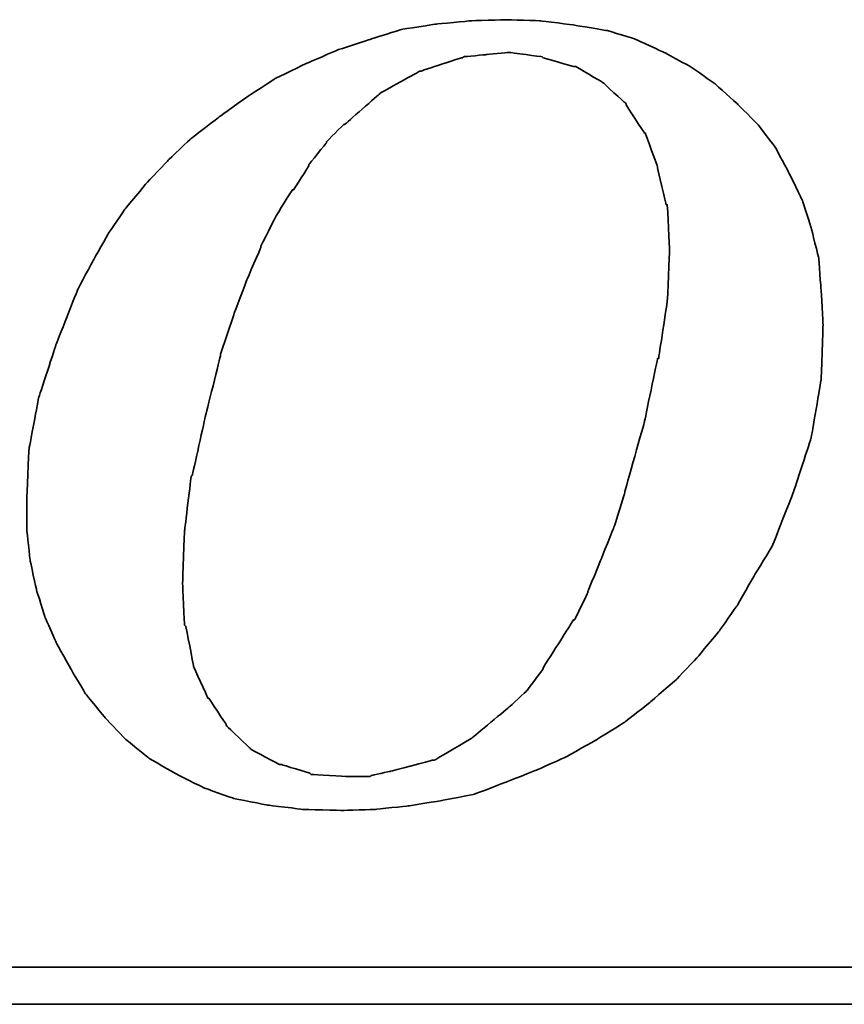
# Model space of a CAD drawing. Header units: millimetres. Extents: x -10 to 187, y 23 to 147.
# Tile 42 of 48: x 166.5 to 168.5, y 85.76 to 88.16. Entities that reach past the tile are written whole.
import ezdxf

# ---------------------------------------------------------------- set-up
doc = ezdxf.new("R2010")
doc.units = ezdxf.units.MM
doc.header["$LTSCALE"] = 0.1
doc.layers.add('CHA', color=7, linetype='CONTINUOUS')
doc.layers.add('layer 1', color=7, linetype='CONTINUOUS')

# ---------------------------------------------------------------- blocks, each defined once
blk = doc.blocks.new('TBI MOTION logo(完整正式版)')
at = {"layer": 'layer 1', "color": 22, "lineweight": 35}
for points, knots in [([(35.79625, -6.98375), (35.79625, -6.98375), (36.23125, -7.43875), (36.23125, -7.43875), (36.23125, -7.43875), (36.23125, -7.43875), (36.75625, -7.87125), (36.75625, -7.87125), (36.75625, -7.87125), (36.75625, -7.87125), (37.33125, -8.20375), (37.33125, -8.20375), (37.33125, -8.20375), (37.33125, -8.20375), (37.95625, -8.51875), (37.95625, -8.51875), (37.95625, -8.51875), (37.95625, -8.51875), (38.62625, -8.75875), (38.62625, -8.75875), (38.62625, -8.75875), (38.62625, -8.75875), (39.37125, -8.90375), (39.37125, -8.90375), (39.37125, -8.90375), (39.37125, -8.90375), (40.14125, -8.99875), (40.14125, -8.99875), (40.14125, -8.99875), (40.14125, -8.99875), (41.02625, -9.02375), (41.02625, -9.02375), (41.02625, -9.02375), (41.02625, -9.02375), (41.74625, -8.99875), (41.74625, -8.99875), (41.74625, -8.99875), (41.74625, -8.99875), (42.46625, -8.92375), (42.46625, -8.92375), (42.46625, -8.92375), (42.46625, -8.92375), (43.21125, -8.80625), (43.21125, -8.80625), (43.21125, -8.80625), (43.21125, -8.80625), (43.93125, -8.66375), (43.93125, -8.66375), (43.93125, -8.66375), (43.93125, -8.66375), (44.62625, -8.39875), (44.62625, -8.39875), (44.62625, -8.39875), (44.62625, -8.39875), (45.29625, -8.13375), (45.29625, -8.13375), (45.29625, -8.13375), (45.29625, -8.13375), (45.94625, -7.84375), (45.94625, -7.84375), (45.94625, -7.84375), (45.94625, -7.84375), (46.61625, -7.46375), (46.61625, -7.46375), (46.61625, -7.46375), (46.61625, -7.46375), (47.24125, -7.07875), (47.24125, -7.07875), (47.24125, -7.07875), (47.24125, -7.07875), (47.81625, -6.62375), (47.81625, -6.62375), (47.81625, -6.62375), (47.81625, -6.62375), (48.36875, -6.14375), (48.36875, -6.14375), (48.36875, -6.14375), (48.36875, -6.14375), (48.84625, -5.64125), (48.84625, -5.64125), (48.84625, -5.64125), (48.84625, -5.64125), (49.32625, -5.06375), (49.32625, -5.06375), (49.32625, -5.06375), (49.32625, -5.06375), (49.71125, -4.51374), (49.71125, -4.51374), (49.71125, -4.51374), (49.71125, -4.51374), (50.09625, -3.83874), (50.09625, -3.83874), (50.09625, -3.83874), (50.09625, -3.83874), (50.48125, -3.21374), (50.48125, -3.21374), (50.48125, -3.21374), (50.48125, -3.21374), (50.96125, -1.99125), (50.96125, -1.99125), (50.96125, -1.99125), (50.96125, -1.99125), (51.34375, -0.81875), (51.34375, -0.81875), (51.34375, -0.81875), (51.34375, -0.81875), (51.56125, 0.45624), (51.56125, 0.45624), (51.56125, 0.45624), (51.56125, 0.45624), (51.60625, 1.67624), (51.60625, 1.67624), (51.60625, 1.67624), (51.60625, 1.67624), (51.56125, 2.44625), (51.56125, 2.44625), (51.56125, 2.44625), (51.56125, 2.44625), (51.51125, 3.14125), (51.51125, 3.14125), (51.51125, 3.14125), (51.51125, 3.14125), (51.34375, 3.81125), (51.34375, 3.81125), (51.34375, 3.81125), (51.34375, 3.81125), (51.15125, 4.41125), (51.15125, 4.41125), (51.15125, 4.41125), (51.15125, 4.41125), (50.86125, 5.01125), (50.86125, 5.01125), (50.86125, 5.01125), (50.86125, 5.01125), (50.55125, 5.58875), (50.55125, 5.58875), (50.55125, 5.58875), (50.55125, 5.58875), (50.16625, 6.09125), (50.16625, 6.09125), (50.16625, 6.09125), (50.16625, 6.09125), (49.71125, 6.54875), (49.71125, 6.54875), (49.71125, 6.54875), (49.71125, 6.54875), (49.23125, 6.98125), (49.23125, 6.98125), (49.23125, 6.98125), (49.23125, 6.98125), (48.67875, 7.36625), (48.67875, 7.36625), (48.67875, 7.36625), (48.67875, 7.36625), (48.10375, 7.67625), (48.10375, 7.67625), (48.10375, 7.67625), (48.10375, 7.67625), (47.48125, 7.96375), (47.48125, 7.96375), (47.48125, 7.96375), (47.48125, 7.96375), (46.85625, 8.15625), (46.85625, 8.15625), (46.85625, 8.15625), (46.85625, 8.15625), (46.13625, 8.27624), (46.13625, 8.27624), (46.13625, 8.27624), (46.13625, 8.27624), (45.39125, 8.37125), (45.39125, 8.37125), (45.39125, 8.37125), (45.39125, 8.37125), (44.62625, 8.39624), (44.62625, 8.39624), (44.62625, 8.39624), (44.62625, 8.39624), (43.83625, 8.37125), (43.83625, 8.37125), (43.83625, 8.37125), (43.83625, 8.37125), (43.09125, 8.30125), (43.09125, 8.30125), (43.09125, 8.30125), (43.09125, 8.30125), (42.32125, 8.18125), (42.32125, 8.18125), (42.32125, 8.18125), (42.32125, 8.18125), (41.62875, 7.96375), (41.62875, 7.96375), (41.62875, 7.96375), (41.62875, 7.96375), (40.90625, 7.72625), (40.90625, 7.72625), (40.90625, 7.72625), (40.90625, 7.72625), (40.23624, 7.43625), (40.23624, 7.43625), (40.23624, 7.43625), (40.23624, 7.43625), (39.54124, 7.10125), (39.54124, 7.10125), (39.54124, 7.10125), (39.54124, 7.10125), (38.91625, 6.69125), (38.91625, 6.69125), (38.91625, 6.69125), (38.91625, 6.69125), (38.31625, 6.26125), (38.31625, 6.26125), (38.31625, 6.26125), (38.31625, 6.26125), (37.69125, 5.78125), (37.69125, 5.78125), (37.69125, 5.78125), (37.69125, 5.78125), (37.18625, 5.30125), (37.18625, 5.30125), (37.18625, 5.30125), (37.18625, 5.30125), (36.70625, 4.79624), (36.70625, 4.79624), (36.70625, 4.79624), (36.70625, 4.79624), (36.23125, 4.22125), (36.23125, 4.22125), (36.23125, 4.22125), (36.23125, 4.22125), (35.87124, 3.69375), (35.87124, 3.69375), (35.87124, 3.69375), (35.87124, 3.69375), (35.53125, 3.09125), (35.53125, 3.09125), (35.53125, 3.09125), (35.53125, 3.09125), (35.19875, 2.47125), (35.19875, 2.47125), (35.19875, 2.47125), (35.19875, 2.47125), (34.71625, 1.24625), (34.71625, 1.24625), (34.71625, 1.24625), (34.71625, 1.24625), (34.33125, 0.06874), (34.33125, 0.06874), (34.33125, 0.06874), (34.33125, 0.06874), (34.11625, -1.07875), (34.11625, -1.07875), (34.11625, -1.07875), (34.11625, -1.07875), (34.07125, -2.15875), (34.07125, -2.15875), (34.07125, -2.15875), (34.07125, -2.15875), (34.07125, -2.85375), (34.07125, -2.85375), (34.07125, -2.85375), (34.07125, -2.85375), (34.14125, -3.50375), (34.14125, -3.50375), (34.14125, -3.50375), (34.14125, -3.50375), (34.28625, -4.17375), (34.28625, -4.17375), (34.28625, -4.17375), (34.28625, -4.17375), (34.47625, -4.77624), (34.47625, -4.77624), (34.47625, -4.77624), (34.47625, -4.77624), (34.71625, -5.32625), (34.71625, -5.32625), (34.71625, -5.32625), (34.71625, -5.32625), (35.05375, -5.92875), (35.05375, -5.92875), (35.05375, -5.92875), (35.05375, -5.92875), (35.36375, -6.45375), (35.36375, -6.45375), (35.36375, -6.45375), (35.36375, -6.45375), (35.79625, -6.98375), (35.79625, -6.98375)], [0, 0, 0, 0, 0.01388889, 0.01388889, 0.01388889, 0.0138889, 0.02777778, 0.02777778, 0.02777778, 0.02777779, 0.04166667, 0.04166667, 0.04166667, 0.04166668, 0.05555556, 0.05555556, 0.05555556, 0.05555557, 0.06944444, 0.06944444, 0.06944444, 0.06944445, 0.08333333, 0.08333333, 0.08333333, 0.08333334, 0.09722222, 0.09722222, 0.09722222, 0.09722223, 0.11111111, 0.11111111, 0.11111111, 0.11111112, 0.125, 0.125, 0.125, 0.12500001, 0.13888889, 0.13888889, 0.13888889, 0.1388889, 0.15277778, 0.15277778, 0.15277778, 0.15277779, 0.16666667, 0.16666667, 0.16666667, 0.16666668, 0.18055556, 0.18055556, 0.18055556, 0.18055557, 0.19444444, 0.19444444, 0.19444444, 0.19444445, 0.20833333, 0.20833333, 0.20833333, 0.20833334, 0.22222222, 0.22222222, 0.22222222, 0.22222223, 0.23611111, 0.23611111, 0.23611111, 0.23611112, 0.25, 0.25, 0.25, 0.25000001, 0.26388889, 0.26388889, 0.26388889, 0.2638889, 0.27777778, 0.27777778, 0.27777778, 0.27777779, 0.29166667, 0.29166667, 0.29166667, 0.29166668, 0.30555556, 0.30555556, 0.30555556, 0.30555557, 0.31944444, 0.31944444, 0.31944444, 0.31944445, 0.33333333, 0.33333333, 0.33333333, 0.33333334, 0.34722222, 0.34722222, 0.34722222, 0.34722223, 0.36111111, 0.36111111, 0.36111111, 0.36111112, 0.375, 0.375, 0.375, 0.37500001, 0.38888889, 0.38888889, 0.38888889, 0.3888889, 0.40277778, 0.40277778, 0.40277778, 0.40277779, 0.41666667, 0.41666667, 0.41666667, 0.41666668, 0.43055556, 0.43055556, 0.43055556, 0.43055557, 0.44444444, 0.44444444, 0.44444444, 0.44444445, 0.45833333, 0.45833333, 0.45833333, 0.45833334, 0.47222222, 0.47222222, 0.47222222, 0.47222223, 0.48611111, 0.48611111, 0.48611111, 0.48611112, 0.5, 0.5, 0.5, 0.50000001, 0.51388889, 0.51388889, 0.51388889, 0.5138889, 0.52777778, 0.52777778, 0.52777778, 0.52777779, 0.54166667, 0.54166667, 0.54166667, 0.54166668, 0.55555556, 0.55555556, 0.55555556, 0.55555557, 0.56944444, 0.56944444, 0.56944444, 0.56944445, 0.58333333, 0.58333333, 0.58333333, 0.58333334, 0.59722222, 0.59722222, 0.59722222, 0.59722223, 0.61111111, 0.61111111, 0.61111111, 0.61111112, 0.625, 0.625, 0.625, 0.62500001, 0.63888889, 0.63888889, 0.63888889, 0.6388889, 0.65277778, 0.65277778, 0.65277778, 0.65277779, 0.66666667, 0.66666667, 0.66666667, 0.66666668, 0.68055556, 0.68055556, 0.68055556, 0.68055557, 0.69444444, 0.69444444, 0.69444444, 0.69444445, 0.70833333, 0.70833333, 0.70833333, 0.70833334, 0.72222222, 0.72222222, 0.72222222, 0.72222223, 0.73611111, 0.73611111, 0.73611111, 0.73611112, 0.75, 0.75, 0.75, 0.75000001, 0.76388889, 0.76388889, 0.76388889, 0.7638889, 0.77777778, 0.77777778, 0.77777778, 0.77777779, 0.79166667, 0.79166667, 0.79166667, 0.79166668, 0.80555556, 0.80555556, 0.80555556, 0.80555557, 0.81944444, 0.81944444, 0.81944444, 0.81944445, 0.83333333, 0.83333333, 0.83333333, 0.83333334, 0.84722222, 0.84722222, 0.84722222, 0.84722223, 0.86111111, 0.86111111, 0.86111111, 0.86111112, 0.875, 0.875, 0.875, 0.87500001, 0.88888889, 0.88888889, 0.88888889, 0.8888889, 0.90277778, 0.90277778, 0.90277778, 0.90277779, 0.91666667, 0.91666667, 0.91666667, 0.91666668, 0.93055556, 0.93055556, 0.93055556, 0.93055557, 0.94444444, 0.94444444, 0.94444444, 0.94444445, 0.95833333, 0.95833333, 0.95833333, 0.95833334, 0.97222222, 0.97222222, 0.97222222, 0.97222223, 0.98611111, 0.98611111, 0.98611111, 0.98611112, 1, 1, 1, 1]), ([(38.33875, 1.03124), (38.33875, 1.03124), (38.62625, 1.89625), (38.62625, 1.89625), (38.62625, 1.89625), (38.62625, 1.89625), (38.91625, 2.66375), (38.91625, 2.66375), (38.91625, 2.66375), (38.91625, 2.66375), (39.22625, 3.38125), (39.22625, 3.38125), (39.22625, 3.38125), (39.22625, 3.38125), (39.22625, 3.40624), (39.22625, 3.40624), (39.22625, 3.40624), (39.22625, 3.40624), (39.56124, 4.07624), (39.56124, 4.07624), (39.56124, 4.07624), (39.56124, 4.07624), (39.92125, 4.65125), (39.92125, 4.65125), (39.92125, 4.65125), (39.92125, 4.65125), (39.94625, 4.65125), (39.94625, 4.65125), (39.94625, 4.65125), (39.94625, 4.65125), (40.28125, 5.17875), (40.28125, 5.17875), (40.28125, 5.17875), (40.28125, 5.17875), (40.28125, 5.20375), (40.28125, 5.20375), (40.28125, 5.20375), (40.28125, 5.20375), (40.66875, 5.68625), (40.66875, 5.68625), (40.66875, 5.68625), (40.66875, 5.68625), (40.66875, 5.70625), (40.66875, 5.70625), (40.66875, 5.70625), (40.66875, 5.70625), (41.05124, 6.09125), (41.05124, 6.09125), (41.05124, 6.09125), (41.05124, 6.09125), (41.07625, 6.09125), (41.07625, 6.09125), (41.07625, 6.09125), (41.07625, 6.09125), (41.84125, 6.76625), (41.84125, 6.76625), (41.84125, 6.76625), (41.84125, 6.76625), (41.86625, 6.78625), (41.86625, 6.78625), (41.86625, 6.78625), (41.86625, 6.78625), (42.73125, 7.26624), (42.73125, 7.26624), (42.73125, 7.26624), (42.73125, 7.26624), (42.75625, 7.26624), (42.75625, 7.26624), (42.75625, 7.26624), (42.75625, 7.26624), (43.18625, 7.41125), (43.18625, 7.41125), (43.18625, 7.41125), (43.18625, 7.41125), (43.64125, 7.55625), (43.64125, 7.55625), (43.64125, 7.55625), (43.64125, 7.55625), (43.66625, 7.55625), (43.66625, 7.55625), (43.66625, 7.55625), (43.66625, 7.55625), (43.69125, 7.58124), (43.69125, 7.58124), (43.69125, 7.58124), (43.69125, 7.58124), (44.19125, 7.62625), (44.19125, 7.62625), (44.19125, 7.62625), (44.19125, 7.62625), (44.67125, 7.67625), (44.67125, 7.67625), (44.67125, 7.67625), (44.67125, 7.67625), (44.69625, 7.67625), (44.69625, 7.67625), (44.69625, 7.67625), (44.69625, 7.67625), (45.41875, 7.58124), (45.41875, 7.58124), (45.41875, 7.58124), (45.41875, 7.58124), (45.44125, 7.55625), (45.44125, 7.55625), (45.44125, 7.55625), (45.44125, 7.55625), (46.11125, 7.36625), (46.11125, 7.36625), (46.11125, 7.36625), (46.11125, 7.36625), (46.13625, 7.36625), (46.13625, 7.36625), (46.13625, 7.36625), (46.13625, 7.36625), (46.15875, 7.36625), (46.15875, 7.36625), (46.15875, 7.36625), (46.15875, 7.36625), (46.73625, 7.02624), (46.73625, 7.02624), (46.73625, 7.02624), (46.73625, 7.02624), (46.76125, 7.00624), (46.76125, 7.00624), (46.76125, 7.00624), (46.76125, 7.00624), (47.24125, 6.57124), (47.24125, 6.57124), (47.24125, 6.57124), (47.24125, 6.57124), (47.26625, 6.54875), (47.26625, 6.54875), (47.26625, 6.54875), (47.26625, 6.54875), (47.26625, 6.52375), (47.26625, 6.52375), (47.26625, 6.52375), (47.26625, 6.52375), (47.67375, 5.89875), (47.67375, 5.89875), (47.67375, 5.89875), (47.67375, 5.89875), (47.69625, 5.89875), (47.69625, 5.89875), (47.69625, 5.89875), (47.69625, 5.89875), (47.69625, 5.87625), (47.69625, 5.87625), (47.69625, 5.87625), (47.69625, 5.87625), (47.96125, 5.15625), (47.96125, 5.15625), (47.96125, 5.15625), (47.96125, 5.15625), (47.96125, 5.13125), (47.96125, 5.13125), (47.96125, 5.13125), (47.96125, 5.13125), (48.15125, 4.31875), (48.15125, 4.31875), (48.15125, 4.31875), (48.15125, 4.31875), (48.17625, 4.31875), (48.17625, 4.31875), (48.17625, 4.31875), (48.17625, 4.31875), (48.17625, 4.29125), (48.17625, 4.29125), (48.17625, 4.29125), (48.17625, 4.29125), (48.22625, 3.33125), (48.22625, 3.33125), (48.22625, 3.33125), (48.22625, 3.33125), (48.22625, 3.30875), (48.22625, 3.30875), (48.22625, 3.30875), (48.22625, 3.30875), (48.17625, 2.20624), (48.17625, 2.20624), (48.17625, 2.20624), (48.17625, 2.20624), (48.17625, 2.18124), (48.17625, 2.18124), (48.17625, 2.18124), (48.17625, 2.18124), (47.98375, 0.93624), (47.98375, 0.93624), (47.98375, 0.93624), (47.98375, 0.93624), (47.96125, 0.93624), (47.96125, 0.93624), (47.96125, 0.93624), (47.96125, 0.93624), (47.67375, -0.45874), (47.67375, -0.45874), (47.67375, -0.45874), (47.67375, -0.45874), (47.24125, -1.99125), (47.24125, -1.99125), (47.24125, -1.99125), (47.24125, -1.99125), (47.24125, -2.01874), (47.24125, -2.01874), (47.24125, -2.01874), (47.24125, -2.01874), (47.00125, -2.78375), (47.00125, -2.78375), (47.00125, -2.78375), (47.00125, -2.78375), (46.71125, -3.50375), (46.71125, -3.50375), (46.71125, -3.50375), (46.71125, -3.50375), (46.42625, -4.19875), (46.42625, -4.19875), (46.42625, -4.19875), (46.42625, -4.19875), (46.42625, -4.22375), (46.42625, -4.22375), (46.42625, -4.22375), (46.42625, -4.22375), (46.13625, -4.82374), (46.13625, -4.82374), (46.13625, -4.82374), (46.13625, -4.82374), (46.11125, -4.82374), (46.11125, -4.82374), (46.11125, -4.82374), (46.11125, -4.82374), (45.77625, -5.35125), (45.77625, -5.35125), (45.77625, -5.35125), (45.77625, -5.35125), (45.44125, -5.87875), (45.44125, -5.87875), (45.44125, -5.87875), (45.44125, -5.87875), (45.44125, -5.90375), (45.44125, -5.90375), (45.44125, -5.90375), (45.44125, -5.90375), (45.10625, -6.35875), (45.10625, -6.35875), (45.10625, -6.35875), (45.10625, -6.35875), (45.08125, -6.38375), (45.08125, -6.38375), (45.08125, -6.38375), (45.08125, -6.38375), (44.69625, -6.74375), (44.69625, -6.74375), (44.69625, -6.74375), (44.69625, -6.74375), (43.88375, -7.41625), (43.88375, -7.41625), (43.88375, -7.41625), (43.88375, -7.41625), (43.85625, -7.43875), (43.85625, -7.43875), (43.85625, -7.43875), (43.85625, -7.43875), (43.04125, -7.91875), (43.04125, -7.91875), (43.04125, -7.91875), (43.04125, -7.91875), (43.01625, -7.91875), (43.01625, -7.91875), (43.01625, -7.91875), (43.01625, -7.91875), (42.99625, -7.91875), (42.99625, -7.91875), (42.99625, -7.91875), (42.99625, -7.91875), (42.08125, -8.15875), (42.08125, -8.15875), (42.08125, -8.15875), (42.08125, -8.15875), (41.65125, -8.25625), (41.65125, -8.25625), (41.65125, -8.25625), (41.65125, -8.25625), (41.62875, -8.27875), (41.62875, -8.27875), (41.62875, -8.27875), (41.62875, -8.27875), (41.60125, -8.27875), (41.60125, -8.27875), (41.60125, -8.27875), (41.60125, -8.27875), (41.12125, -8.27875), (41.12125, -8.27875), (41.12125, -8.27875), (41.12125, -8.27875), (40.35624, -8.23125), (40.35624, -8.23125), (40.35624, -8.23125), (40.35624, -8.23125), (40.33125, -8.23125), (40.33125, -8.23125), (40.33125, -8.23125), (40.33125, -8.23125), (40.30625, -8.20375), (40.30625, -8.20375), (40.30625, -8.20375), (40.30625, -8.20375), (39.68375, -8.01375), (39.68375, -8.01375), (39.68375, -8.01375), (39.68375, -8.01375), (39.66124, -8.01375), (39.66124, -8.01375), (39.66124, -8.01375), (39.66124, -8.01375), (39.63625, -8.01375), (39.63625, -8.01375), (39.63625, -8.01375), (39.63625, -8.01375), (39.01125, -7.67875), (39.01125, -7.67875), (39.01125, -7.67875), (39.01125, -7.67875), (38.98875, -7.65375), (38.98875, -7.65375), (38.98875, -7.65375), (38.98875, -7.65375), (38.48625, -7.17375), (38.48625, -7.17375), (38.48625, -7.17375), (38.48625, -7.17375), (38.45875, -7.14875), (38.45875, -7.14875), (38.45875, -7.14875), (38.45875, -7.14875), (38.45875, -7.12875), (38.45875, -7.12875), (38.45875, -7.12875), (38.45875, -7.12875), (38.07625, -6.54875), (38.07625, -6.54875), (38.07625, -6.54875), (38.07625, -6.54875), (38.05125, -6.54875), (38.05125, -6.54875), (38.05125, -6.54875), (38.05125, -6.54875), (38.05125, -6.52875), (38.05125, -6.52875), (38.05125, -6.52875), (38.05125, -6.52875), (37.74125, -5.85375), (37.74125, -5.85375), (37.74125, -5.85375), (37.74125, -5.85375), (37.74125, -5.82875), (37.74125, -5.82875), (37.74125, -5.82875), (37.74125, -5.82875), (37.57375, -4.96875), (37.57375, -4.96875), (37.57375, -4.96875), (37.57375, -4.96875), (37.54625, -4.94375), (37.54625, -4.94375), (37.54625, -4.94375), (37.54625, -4.94375), (37.50125, -4.03375), (37.50125, -4.03375), (37.50125, -4.03375), (37.50125, -4.03375), (37.50125, -4.00875), (37.50125, -4.00875), (37.50125, -4.00875), (37.50125, -4.00875), (37.54625, -2.85375), (37.54625, -2.85375), (37.54625, -2.85375), (37.54625, -2.85375), (37.69125, -1.65875), (37.69125, -1.65875), (37.69125, -1.65875), (37.69125, -1.65875), (37.71624, -1.63375), (37.71624, -1.63375), (37.71624, -1.63375), (37.71624, -1.63375), (38.00375, -0.33875), (38.00375, -0.33875), (38.00375, -0.33875), (38.00375, -0.33875), (38.33875, 1.00624), (38.33875, 1.00624), (38.33875, 1.00624), (38.33875, 1.00624), (38.33875, 1.03124), (38.33875, 1.03124)], [0, 0, 0, 0, 0.01010101, 0.01010101, 0.01010101, 0.01010102, 0.02020202, 0.02020202, 0.02020202, 0.02020203, 0.03030303, 0.03030303, 0.03030303, 0.03030304, 0.04040404, 0.04040404, 0.04040404, 0.04040405, 0.05050505, 0.05050505, 0.05050505, 0.05050506, 0.06060606, 0.06060606, 0.06060606, 0.06060607, 0.07070707, 0.07070707, 0.07070707, 0.07070708, 0.08080808, 0.08080808, 0.08080808, 0.08080809, 0.09090909, 0.09090909, 0.09090909, 0.0909091, 0.1010101, 0.1010101, 0.1010101, 0.10101011, 0.11111111, 0.11111111, 0.11111111, 0.11111112, 0.12121212, 0.12121212, 0.12121212, 0.12121213, 0.13131313, 0.13131313, 0.13131313, 0.13131314, 0.14141414, 0.14141414, 0.14141414, 0.14141415, 0.15151515, 0.15151515, 0.15151515, 0.15151516, 0.16161616, 0.16161616, 0.16161616, 0.16161617, 0.17171717, 0.17171717, 0.17171717, 0.17171718, 0.18181818, 0.18181818, 0.18181818, 0.18181819, 0.19191919, 0.19191919, 0.19191919, 0.1919192, 0.2020202, 0.2020202, 0.2020202, 0.20202021, 0.21212121, 0.21212121, 0.21212121, 0.21212122, 0.22222222, 0.22222222, 0.22222222, 0.22222223, 0.23232323, 0.23232323, 0.23232323, 0.23232324, 0.24242424, 0.24242424, 0.24242424, 0.24242425, 0.25252525, 0.25252525, 0.25252525, 0.25252526, 0.26262626, 0.26262626, 0.26262626, 0.26262627, 0.27272727, 0.27272727, 0.27272727, 0.27272728, 0.28282828, 0.28282828, 0.28282828, 0.28282829, 0.29292929, 0.29292929, 0.29292929, 0.2929293, 0.3030303, 0.3030303, 0.3030303, 0.30303031, 0.31313131, 0.31313131, 0.31313131, 0.31313132, 0.32323232, 0.32323232, 0.32323232, 0.32323233, 0.33333333, 0.33333333, 0.33333333, 0.33333334, 0.34343434, 0.34343434, 0.34343434, 0.34343435, 0.35353535, 0.35353535, 0.35353535, 0.35353536, 0.36363636, 0.36363636, 0.36363636, 0.36363637, 0.37373737, 0.37373737, 0.37373737, 0.37373738, 0.38383838, 0.38383838, 0.38383838, 0.38383839, 0.39393939, 0.39393939, 0.39393939, 0.3939394, 0.4040404, 0.4040404, 0.4040404, 0.40404041, 0.41414141, 0.41414141, 0.41414141, 0.41414142, 0.42424242, 0.42424242, 0.42424242, 0.42424243, 0.43434343, 0.43434343, 0.43434343, 0.43434344, 0.44444444, 0.44444444, 0.44444444, 0.44444445, 0.45454545, 0.45454545, 0.45454545, 0.45454546, 0.46464646, 0.46464646, 0.46464646, 0.46464647, 0.47474747, 0.47474747, 0.47474747, 0.47474748, 0.48484848, 0.48484848, 0.48484848, 0.48484849, 0.49494949, 0.49494949, 0.49494949, 0.4949495, 0.50505051, 0.50505051, 0.50505051, 0.50505052, 0.51515152, 0.51515152, 0.51515152, 0.51515153, 0.52525253, 0.52525253, 0.52525253, 0.52525254, 0.53535354, 0.53535354, 0.53535354, 0.53535355, 0.54545455, 0.54545455, 0.54545455, 0.54545456, 0.55555556, 0.55555556, 0.55555556, 0.55555557, 0.56565657, 0.56565657, 0.56565657, 0.56565658, 0.57575758, 0.57575758, 0.57575758, 0.57575759, 0.58585859, 0.58585859, 0.58585859, 0.5858586, 0.5959596, 0.5959596, 0.5959596, 0.59595961, 0.60606061, 0.60606061, 0.60606061, 0.60606062, 0.61616162, 0.61616162, 0.61616162, 0.61616163, 0.62626263, 0.62626263, 0.62626263, 0.62626264, 0.63636364, 0.63636364, 0.63636364, 0.63636365, 0.64646465, 0.64646465, 0.64646465, 0.64646466, 0.65656566, 0.65656566, 0.65656566, 0.65656567, 0.66666667, 0.66666667, 0.66666667, 0.66666668, 0.67676768, 0.67676768, 0.67676768, 0.67676769, 0.68686869, 0.68686869, 0.68686869, 0.6868687, 0.6969697, 0.6969697, 0.6969697, 0.69696971, 0.70707071, 0.70707071, 0.70707071, 0.70707072, 0.71717172, 0.71717172, 0.71717172, 0.71717173, 0.72727273, 0.72727273, 0.72727273, 0.72727274, 0.73737374, 0.73737374, 0.73737374, 0.73737375, 0.74747475, 0.74747475, 0.74747475, 0.74747476, 0.75757576, 0.75757576, 0.75757576, 0.75757577, 0.76767677, 0.76767677, 0.76767677, 0.76767678, 0.77777778, 0.77777778, 0.77777778, 0.77777779, 0.78787879, 0.78787879, 0.78787879, 0.7878788, 0.7979798, 0.7979798, 0.7979798, 0.79797981, 0.80808081, 0.80808081, 0.80808081, 0.80808082, 0.81818182, 0.81818182, 0.81818182, 0.81818183, 0.82828283, 0.82828283, 0.82828283, 0.82828284, 0.83838384, 0.83838384, 0.83838384, 0.83838385, 0.84848485, 0.84848485, 0.84848485, 0.84848486, 0.85858586, 0.85858586, 0.85858586, 0.85858587, 0.86868687, 0.86868687, 0.86868687, 0.86868688, 0.87878788, 0.87878788, 0.87878788, 0.87878789, 0.88888889, 0.88888889, 0.88888889, 0.8888889, 0.8989899, 0.8989899, 0.8989899, 0.89898991, 0.90909091, 0.90909091, 0.90909091, 0.90909092, 0.91919192, 0.91919192, 0.91919192, 0.91919193, 0.92929293, 0.92929293, 0.92929293, 0.92929294, 0.93939394, 0.93939394, 0.93939394, 0.93939395, 0.94949495, 0.94949495, 0.94949495, 0.94949496, 0.95959596, 0.95959596, 0.95959596, 0.95959597, 0.96969697, 0.96969697, 0.96969697, 0.96969698, 0.97979798, 0.97979798, 0.97979798, 0.97979799, 0.98989899, 0.98989899, 0.98989899, 0.989899, 1, 1, 1, 1]), ([(75.90875, -9.47875), (75.90875, -9.47875), (75.90875, -12.28625), (75.90875, -12.28625), (75.90875, -12.28625), (75.90875, -12.28625), (75.90875, -12.47875), (75.90875, -12.47875), (75.90875, -12.47875), (75.90875, -12.47875), (75.71625, -12.47875), (75.71625, -12.47875), (75.71625, -12.47875), (75.71625, -12.47875), (-88.32875, -12.47875), (-88.32875, -12.47875), (-88.32875, -12.47875), (-88.32875, -12.47875), (-88.32875, -13.29375), (-88.32875, -13.29375), (-88.32875, -13.29375), (-88.32875, -13.29375), (82.89125, -13.29375), (82.89125, -13.29375), (82.89125, -13.29375), (82.89125, -13.29375), (75.90875, -9.47875), (75.90875, -9.47875)], [0, 0, 0, 0, 0.14285714, 0.14285714, 0.14285714, 0.14285715, 0.28571429, 0.28571429, 0.28571429, 0.2857143, 0.42857143, 0.42857143, 0.42857143, 0.42857144, 0.57142857, 0.57142857, 0.57142857, 0.57142858, 0.71428571, 0.71428571, 0.71428571, 0.71428572, 0.85714286, 0.85714286, 0.85714286, 0.85714287, 1, 1, 1, 1])]:
    blk.add_open_spline(points, degree=3, knots=knots, dxfattribs=at)

msp = doc.modelspace()

# ---------------------------------------------------------------- block references
at = {"layer": 'CHA', "color": 7, "xscale": 0.1103367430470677, "yscale": 0.1103367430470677, "zscale": 0.1103367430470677}
msp.add_blockref('TBI MOTION logo(完整正式版)', (162.7585, 87.2296), dxfattribs=at)

doc.saveas('drawing.dxf')
